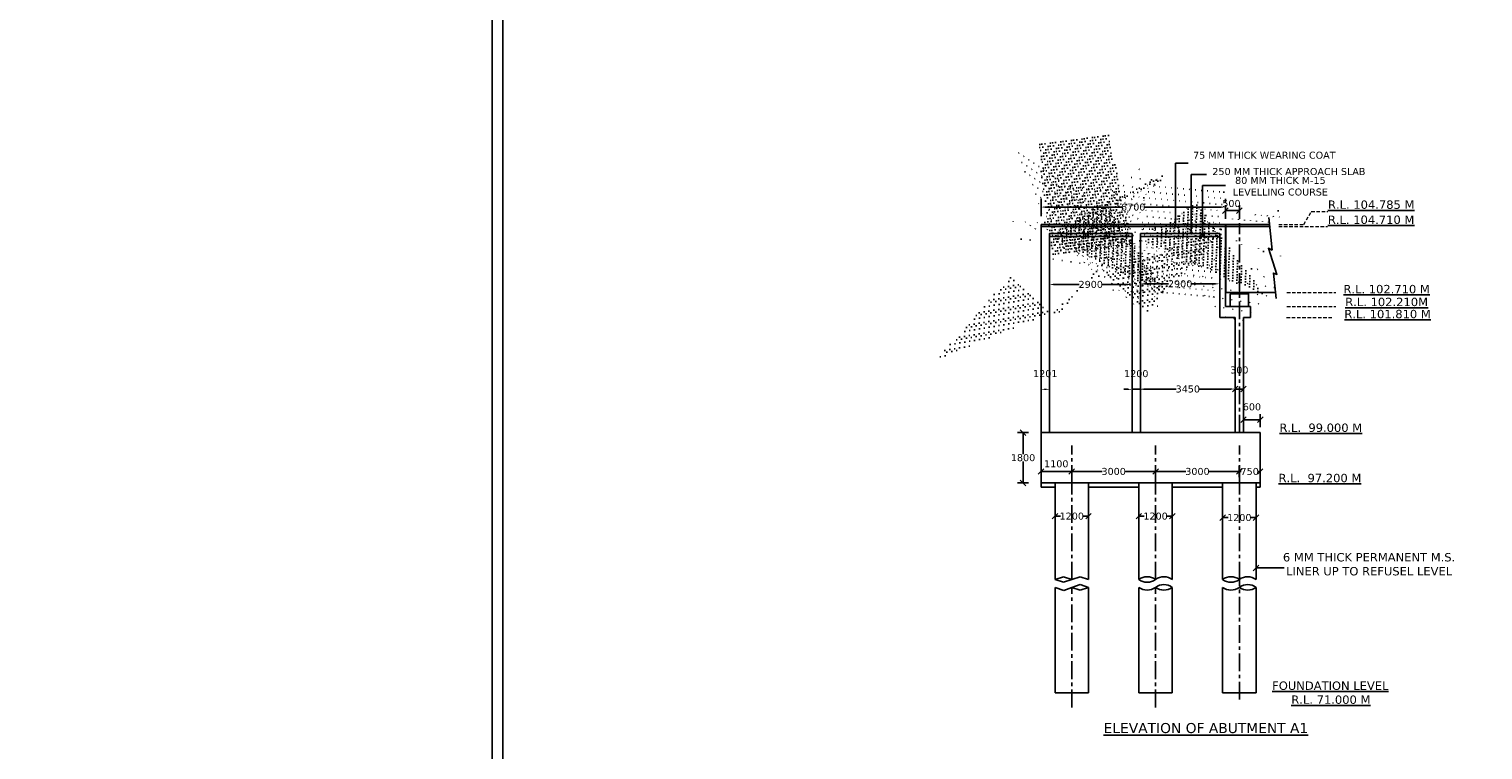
# Model space of a CAD drawing. Header units: millimetres. Extents: x -7746077780 to -3844657605, y -13315294818 to -6656873469.
# Tile 52 of 129: x -3871908350 to -3871856291, y -6657911842 to -6657886027. Entities that reach past the tile are written whole.
import ezdxf

# ---------------------------------------------------------------- set-up
doc = ezdxf.new("R2010")
doc.units = ezdxf.units.MM
doc.header["$MEASUREMENT"] = 0
doc.header["$PDMODE"] = 2
doc.linetypes.add('CENTER', pattern=[50.800000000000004, 31.75, -6.35, 6.35, -6.35])
doc.linetypes.add('HIDDEN', pattern=[0.375, 0.25, -0.125])
doc.layers.add('TEX', color=6, linetype='Continuous')
doc.layers.add('TEXT', color=7, linetype='Continuous')
doc.styles.get("Standard").update_dxf_attribs({"font": 'verdana.ttf', "height": 250})
doc.dimstyles.new('Copy of ISO-25--------4', dxfattribs={"dimtxt": 200, "dimasz": 150, "dimexe": 300, "dimexo": 300, "dimgap": 0.02, "dimtad": 0, "dimtih": 1, "dimtoh": 1, "dimdec": 0, "dimlfac": 4, "dimdsep": 46, "dimtxsty": 'Standard', "dimcen": 150, "dimclrd": 1, "dimclre": 1, "dimclrt": 1, "dimadec": 0, "dimazin": 0, "dimtfac": 1, "dimtdec": 0, "dimtmove": 2, "dimatfit": 3, "dimfxl": 0, "dimarcsym": 0})
doc.dimstyles.new('ISO-25', dxfattribs={"dimtxt": 250, "dimasz": 200, "dimexe": 200, "dimexo": 200, "dimgap": 0.02, "dimtad": 0, "dimtih": 1, "dimtoh": 1, "dimdec": 0, "dimdsep": 46, "dimtxsty": 'Standard', "dimblk": 'OBLIQUE', "dimcen": 150, "dimclrd": 1, "dimclre": 1, "dimclrt": 1, "dimadec": 0, "dimazin": 0, "dimtfac": 1, "dimtdec": 0, "dimtmove": 2, "dimatfit": 3, "dimldrblk": 'OBLIQUE', "dimfxl": 0, "dimarcsym": 0})

# ---------------------------------------------------------------- blocks, each defined once
blk = doc.blocks.new('_Oblique')
at = {"color": 0, "linetype": 'ByBlock', "lineweight": -2}
blk.add_line((-0.5, -0.5), (0.5, 0.5), dxfattribs=at)
blk = doc.blocks.new('*D679')
at = {"color": 1, "lineweight": -2, "ltscale": 20, "transparency": 16777216}
for p, q in [((-3871872113.670033, -6657902078.731063), (-3871872113.670033, -6657901670.428214)), ((-3871871013.669958, -6657902078.731063), (-3871871013.669958, -6657901670.428214)), ((-3871872113.670033, -6657901870.428214), (-3871871013.669958, -6657901870.428214))]:
    blk.add_line(p, q, dxfattribs=at)
at = {"layer": 'Defpoints', "color": 0, "ltscale": 20, "transparency": 16777216}
for p in [(-3871872113.670033, -6657902278.731063), (-3871871013.669958, -6657901870.428214), (-3871871013.669958, -6657902278.731063)]:
    blk.add_point(p, dxfattribs=at)
at = {"color": 1, "lineweight": -2, "ltscale": 20, "transparency": 16777216, "xscale": 200, "yscale": 200, "zscale": 200, "rotation": 180}
blk.add_blockref('_Oblique', (-3871872113.670033, -6657901870.428214), dxfattribs=at)
at = {"color": 1, "lineweight": -2, "ltscale": 20, "transparency": 16777216, "xscale": 200, "yscale": 200, "zscale": 200}
blk.add_blockref('_Oblique', (-3871871013.669958, -6657901870.428214), dxfattribs=at)
at = {"color": 1, "ltscale": 20, "transparency": 16777216, "insert": (-3871871568.68478, -6657901596.899411), "char_height": 250, "attachment_point": 5}
blk.add_mtext('1100', dxfattribs=at)
blk = doc.blocks.new('*D680')
at = {"color": 1, "lineweight": -2, "ltscale": 20, "transparency": 16777216}
for p, q in [((-3871868613.670187, -6657903270.428211), (-3871868613.670187, -6657903270.428209)), ((-3871868613.670187, -6657903470.428209), (-3871868416.225447, -6657903470.428209)), ((-3871867413.670188, -6657903470.428209), (-3871867611.114929, -6657903470.428209))]:
    blk.add_line(p, q, dxfattribs=at)
at = {"layer": 'Defpoints', "color": 0, "ltscale": 20, "transparency": 16777216}
for p in [(-3871868613.670187, -6657903470.428211), (-3871867413.670188, -6657903470.428209), (-3871867413.670188, -6657903470.428209)]:
    blk.add_point(p, dxfattribs=at)
at = {"color": 1, "lineweight": -2, "ltscale": 20, "transparency": 16777216, "xscale": 200, "yscale": 200, "zscale": 200, "rotation": 180}
blk.add_blockref('_Oblique', (-3871868613.670187, -6657903470.428209), dxfattribs=at)
at = {"color": 1, "lineweight": -2, "ltscale": 20, "transparency": 16777216, "xscale": 200, "yscale": 200, "zscale": 200}
blk.add_blockref('_Oblique', (-3871867413.670188, -6657903470.428209), dxfattribs=at)
at = {"color": 1, "ltscale": 20, "transparency": 16777216, "insert": (-3871868013.670188, -6657903470.428209), "char_height": 250, "attachment_point": 5}
blk.add_mtext('1200', dxfattribs=at)
blk = doc.blocks.new('*D681')
at = {"color": 1, "lineweight": -2, "ltscale": 20, "transparency": 16777216}
for p, q in [((-3871865018.794546, -6657902078.73106), (-3871865018.794546, -6657901670.428211)), ((-3871864268.794545, -6657902078.73106), (-3871864268.794545, -6657901670.428211)), ((-3871865018.794546, -6657901870.428211), (-3871864947.45793, -6657901870.428211)), ((-3871864268.794545, -6657901870.428211), (-3871864340.13116, -6657901870.428211))]:
    blk.add_line(p, q, dxfattribs=at)
at = {"layer": 'Defpoints', "color": 0, "ltscale": 20, "transparency": 16777216}
for p in [(-3871865018.794546, -6657901870.428211), (-3871865018.794546, -6657902278.73106), (-3871864268.794545, -6657902278.73106)]:
    blk.add_point(p, dxfattribs=at)
at = {"color": 1, "lineweight": -2, "ltscale": 20, "transparency": 16777216, "xscale": 200, "yscale": 200, "zscale": 200, "rotation": 180}
blk.add_blockref('_Oblique', (-3871865018.794546, -6657901870.428211), dxfattribs=at)
at = {"color": 1, "lineweight": -2, "ltscale": 20, "transparency": 16777216, "xscale": 200, "yscale": 200, "zscale": 200}
blk.add_blockref('_Oblique', (-3871864268.794545, -6657901870.428211), dxfattribs=at)
at = {"color": 1, "ltscale": 20, "transparency": 16777216, "insert": (-3871864643.794545, -6657901870.428211), "char_height": 250, "attachment_point": 5}
blk.add_mtext('750', dxfattribs=at)
blk = doc.blocks.new('*D682')
at = {"color": 1, "lineweight": -2, "ltscale": 20, "transparency": 16777216}
for p, q in [((-3871865613.670187, -6657903322.510144), (-3871865613.670187, -6657903322.510143)), ((-3871864413.670187, -6657903322.510145), (-3871864413.670187, -6657903322.510143)), ((-3871865613.670187, -6657903522.510143), (-3871865416.225446, -6657903522.510143)), ((-3871864413.670187, -6657903522.510143), (-3871864611.114928, -6657903522.510143))]:
    blk.add_line(p, q, dxfattribs=at)
at = {"layer": 'Defpoints', "color": 0, "ltscale": 20, "transparency": 16777216}
for p in [(-3871865613.670187, -6657903522.510143), (-3871865613.670187, -6657903522.510144), (-3871864413.670187, -6657903522.510145)]:
    blk.add_point(p, dxfattribs=at)
at = {"color": 1, "lineweight": -2, "ltscale": 20, "transparency": 16777216, "xscale": 200, "yscale": 200, "zscale": 200, "rotation": 180}
blk.add_blockref('_Oblique', (-3871865613.670187, -6657903522.510143), dxfattribs=at)
at = {"color": 1, "lineweight": -2, "ltscale": 20, "transparency": 16777216, "xscale": 200, "yscale": 200, "zscale": 200}
blk.add_blockref('_Oblique', (-3871864413.670187, -6657903522.510143), dxfattribs=at)
at = {"color": 1, "ltscale": 20, "transparency": 16777216, "insert": (-3871865013.670187, -6657903522.510143), "char_height": 250, "attachment_point": 5}
blk.add_mtext('1200', dxfattribs=at)
blk = doc.blocks.new('*D683')
at = {"color": 1, "lineweight": -2, "ltscale": 20, "transparency": 16777216}
for p, q in [((-3871872558.670032, -6657900478.731064), (-3871872958.670034, -6657900478.731064)), ((-3871872758.670034, -6657900478.731064), (-3871872758.670034, -6657901248.002534)), ((-3871872758.670034, -6657902278.731063), (-3871872758.670034, -6657901509.459592)), ((-3871872558.670034, -6657902278.731063), (-3871872958.670034, -6657902278.731063))]:
    blk.add_line(p, q, dxfattribs=at)
at = {"layer": 'Defpoints', "color": 0, "ltscale": 20, "transparency": 16777216}
for p in [(-3871872358.670032, -6657900478.731064), (-3871872758.670034, -6657902278.731063), (-3871872358.670034, -6657902278.731063)]:
    blk.add_point(p, dxfattribs=at)
at = {"color": 1, "lineweight": -2, "ltscale": 20, "transparency": 16777216, "xscale": 200, "yscale": 200, "zscale": 200}
for p, rotation in [((-3871872758.670034, -6657900478.731064), 90), ((-3871872758.670034, -6657902278.731063), 270)]:
    blk.add_blockref('_Oblique', p, dxfattribs=dict(at, rotation=rotation))
at = {"color": 1, "ltscale": 20, "transparency": 16777216, "insert": (-3871872758.670033, -6657901378.731064), "char_height": 250, "attachment_point": 5}
blk.add_mtext('1800', dxfattribs=at)
blk = doc.blocks.new('*D684')
at = {"color": 1, "lineweight": -2, "ltscale": 20, "transparency": 16777216}
for p, q in [((-3871864863.670262, -6657900278.731062), (-3871864863.670262, -6657899818.73106)), ((-3871864863.670262, -6657900018.73106), (-3871864263.670187, -6657900018.73106)), ((-3871864263.670187, -6657900278.731061), (-3871864263.670187, -6657899818.73106))]:
    blk.add_line(p, q, dxfattribs=at)
at = {"layer": 'Defpoints', "color": 0, "ltscale": 20, "transparency": 16777216}
for p in [(-3871864263.670187, -6657900018.73106), (-3871864863.670262, -6657900478.731062), (-3871864263.670187, -6657900478.731061)]:
    blk.add_point(p, dxfattribs=at)
at = {"color": 1, "lineweight": -2, "ltscale": 20, "transparency": 16777216, "xscale": 200, "yscale": 200, "zscale": 200, "rotation": 180}
blk.add_blockref('_Oblique', (-3871864863.670262, -6657900018.73106), dxfattribs=at)
at = {"color": 1, "lineweight": -2, "ltscale": 20, "transparency": 16777216, "xscale": 200, "yscale": 200, "zscale": 200}
blk.add_blockref('_Oblique', (-3871864263.670187, -6657900018.73106), dxfattribs=at)
at = {"color": 1, "ltscale": 20, "transparency": 16777216, "insert": (-3871864563.670225, -6657899558.479287), "char_height": 250, "attachment_point": 5}
blk.add_mtext('600', dxfattribs=at)
blk = doc.blocks.new('*D692')
at = {"color": 1, "lineweight": -2, "ltscale": 20, "transparency": 16777216}
for p, q in [((-3871864863.670262, -6657898766.163567), (-3871864863.670262, -6657898718.315613)), ((-3871865163.67026, -6657898869.989876), (-3871865163.67026, -6657899118.315613)), ((-3871865163.67026, -6657898918.315613), (-3871864863.670262, -6657898918.315613))]:
    blk.add_line(p, q, dxfattribs=at)
at = {"layer": 'Defpoints', "color": 0, "ltscale": 20, "transparency": 16777216}
for p in [(-3871865163.67026, -6657898669.989876), (-3871864863.670262, -6657898918.315613), (-3871864863.670262, -6657898966.163567)]:
    blk.add_point(p, dxfattribs=at)
at = {"color": 1, "lineweight": -2, "ltscale": 20, "transparency": 16777216, "xscale": 200, "yscale": 200, "zscale": 200, "rotation": 180}
blk.add_blockref('_Oblique', (-3871865163.67026, -6657898918.315613), dxfattribs=at)
at = {"color": 1, "lineweight": -2, "ltscale": 20, "transparency": 16777216, "xscale": 200, "yscale": 200, "zscale": 200}
blk.add_blockref('_Oblique', (-3871864863.670262, -6657898918.315613), dxfattribs=at)
at = {"color": 1, "ltscale": 20, "transparency": 16777216, "insert": (-3871865013.670261, -6657898237.04635), "char_height": 250, "attachment_point": 5}
blk.add_mtext('300', dxfattribs=at)
blk = doc.blocks.new('*D694')
at = {"color": 1, "lineweight": -2, "ltscale": 20, "transparency": 16777216}
for p, q in [((-3871865514.018734, -6657892825.397161), (-3871865514.018734, -6657892327.721827)), ((-3871865013.67026, -6657892825.397165), (-3871865013.67026, -6657892327.721827)), ((-3871865514.018734, -6657892527.721827), (-3871865013.67026, -6657892527.721827))]:
    blk.add_line(p, q, dxfattribs=at)
at = {"layer": 'Defpoints', "color": 0, "ltscale": 20, "transparency": 16777216}
for p in [(-3871865013.67026, -6657892527.721827), (-3871865514.018734, -6657893025.397161), (-3871865013.67026, -6657893025.397165)]:
    blk.add_point(p, dxfattribs=at)
at = {"color": 1, "lineweight": -2, "ltscale": 20, "transparency": 16777216, "xscale": 200, "yscale": 200, "zscale": 200, "rotation": 180}
blk.add_blockref('_Oblique', (-3871865514.018734, -6657892527.721827), dxfattribs=at)
at = {"color": 1, "lineweight": -2, "ltscale": 20, "transparency": 16777216, "xscale": 200, "yscale": 200, "zscale": 200}
blk.add_blockref('_Oblique', (-3871865013.67026, -6657892527.721827), dxfattribs=at)
at = {"color": 1, "ltscale": 20, "transparency": 16777216, "insert": (-3871865296.298227, -6657892274.068211), "char_height": 250, "attachment_point": 5}
blk.add_mtext('500', dxfattribs=at)
blk = doc.blocks.new('*D696')
at = {"color": 1, "lineweight": -2, "ltscale": 20, "transparency": 16777216}
for p, q in [((-3871868013.670187, -6657902078.731062), (-3871868013.670187, -6657901670.428211)), ((-3871865013.670187, -6657902078.73106), (-3871865013.670187, -6657901670.428211)), ((-3871868013.670187, -6657901870.428211), (-3871866925.54378, -6657901870.428211)), ((-3871865013.670187, -6657901870.428211), (-3871866101.796595, -6657901870.428211))]:
    blk.add_line(p, q, dxfattribs=at)
at = {"layer": 'Defpoints', "color": 0, "ltscale": 20, "transparency": 16777216}
for p in [(-3871868013.670187, -6657902278.731062), (-3871865013.670187, -6657901870.428211), (-3871865013.670187, -6657902278.73106)]:
    blk.add_point(p, dxfattribs=at)
at = {"color": 1, "lineweight": -2, "ltscale": 20, "transparency": 16777216, "xscale": 200, "yscale": 200, "zscale": 200, "rotation": 180}
blk.add_blockref('_Oblique', (-3871868013.670187, -6657901870.428211), dxfattribs=at)
at = {"color": 1, "lineweight": -2, "ltscale": 20, "transparency": 16777216, "xscale": 200, "yscale": 200, "zscale": 200}
blk.add_blockref('_Oblique', (-3871865013.670187, -6657901870.428211), dxfattribs=at)
at = {"color": 1, "ltscale": 20, "transparency": 16777216, "insert": (-3871866513.670187, -6657901870.428211), "char_height": 250, "attachment_point": 5}
blk.add_mtext('3000', dxfattribs=at)
blk = doc.blocks.new('*D704')
at = {"layer": 'Defpoints', "color": 0, "ltscale": 20, "transparency": 16777216}
for p in [(-3871868854.546615, -6657899066.799313), (-3871868554.546614, -6657898928.796746), (-3871868554.546614, -6657899066.799313)]:
    blk.add_point(p, dxfattribs=at)
at = {"layer": 'TEX', "color": 1, "lineweight": -2, "ltscale": 20, "transparency": 16777216}
for p, q in [((-3871868854.546615, -6657898766.799313), (-3871868854.546615, -6657898628.796746)), ((-3871868554.546614, -6657898766.799313), (-3871868554.546614, -6657898628.796746)), ((-3871869004.546615, -6657898928.796746), (-3871869154.546615, -6657898928.796746)), ((-3871868854.546615, -6657898928.796746), (-3871868554.546614, -6657898928.796746)), ((-3871868404.546614, -6657898928.796746), (-3871868254.546614, -6657898928.796746))]:
    blk.add_line(p, q, dxfattribs=at)
at = {"layer": 'TEX', "color": 1, "ltscale": 20, "transparency": 16777216}
for points in [[(-3871869004.546615, -6657898903.796746), (-3871869004.546615, -6657898953.796746), (-3871868854.546615, -6657898928.796746)], [(-3871868404.546614, -6657898903.796746), (-3871868404.546614, -6657898953.796746), (-3871868554.546614, -6657898928.796746)]]:
    blk.add_solid(points, dxfattribs=at)
at = {"layer": 'TEX', "color": 1, "ltscale": 20, "transparency": 16777216, "insert": (-3871868704.546615, -6657898368.377075), "char_height": 250, "attachment_point": 5}
blk.add_mtext('1200', dxfattribs=at)
blk = doc.blocks.new('*D705')
at = {"layer": 'Defpoints', "color": 0, "ltscale": 20, "transparency": 16777216}
for p in [(-3871865163.670261, -6657898918.315613), (-3871868554.546614, -6657899275.631496), (-3871865163.670261, -6657899275.631498)]:
    blk.add_point(p, dxfattribs=at)
at = {"layer": 'TEX', "color": 1, "lineweight": -2, "ltscale": 20, "transparency": 16777216}
for p, q in [((-3871868554.546614, -6657898975.631496), (-3871868554.546614, -6657898618.315613)), ((-3871865163.670261, -6657898975.631498), (-3871865163.670261, -6657898618.315613)), ((-3871868404.546614, -6657898918.315613), (-3871867270.98203, -6657898918.315613)), ((-3871865313.670261, -6657898918.315613), (-3871866447.234845, -6657898918.315613))]:
    blk.add_line(p, q, dxfattribs=at)
at = {"layer": 'TEX', "color": 1, "ltscale": 20, "transparency": 16777216}
for points in [[(-3871868404.546614, -6657898893.315613), (-3871868404.546614, -6657898943.315613), (-3871868554.546614, -6657898918.315613)], [(-3871865313.670261, -6657898893.315613), (-3871865313.670261, -6657898943.315613), (-3871865163.670261, -6657898918.315613)]]:
    blk.add_solid(points, dxfattribs=at)
at = {"layer": 'TEX', "color": 1, "ltscale": 20, "transparency": 16777216, "insert": (-3871866859.108438, -6657898918.315613), "char_height": 250, "attachment_point": 5}
blk.add_mtext('3450', dxfattribs=at)
blk = doc.blocks.new('*D707')
at = {"layer": 'Defpoints', "color": 0, "ltscale": 20, "transparency": 16777216}
for p in [(-3871871814.290871, -6657895172.801071), (-3871871814.290871, -6657896730.230853), (-3871868855.167455, -6657896723.610377)]:
    blk.add_point(p, dxfattribs=at)
at = {"layer": 'TEX', "color": 1, "lineweight": -2, "ltscale": 20, "transparency": 16777216}
for p, q in [((-3871871814.290871, -6657896430.230853), (-3871871814.290871, -6657894872.801071)), ((-3871868855.167455, -6657896423.610377), (-3871868855.167455, -6657894872.801071)), ((-3871871664.290871, -6657895172.801071), (-3871870747.10645, -6657895172.801071)), ((-3871869005.167455, -6657895172.801071), (-3871869922.351876, -6657895172.801071))]:
    blk.add_line(p, q, dxfattribs=at)
at = {"layer": 'TEX', "color": 1, "ltscale": 20, "transparency": 16777216}
for points in [[(-3871871664.290871, -6657895147.801071), (-3871871664.290871, -6657895197.801071), (-3871871814.290871, -6657895172.801071)], [(-3871869005.167455, -6657895147.801071), (-3871869005.167455, -6657895197.801071), (-3871868855.167455, -6657895172.801071)]]:
    blk.add_solid(points, dxfattribs=at)
at = {"layer": 'TEX', "color": 1, "ltscale": 20, "transparency": 16777216, "insert": (-3871870334.729163, -6657895172.801071), "char_height": 250, "attachment_point": 5}
blk.add_mtext('2900', dxfattribs=at)
blk = doc.blocks.new('*D708')
at = {"layer": 'Defpoints', "color": 0, "ltscale": 20, "transparency": 16777216}
for p in [(-3871872113.670109, -6657898927.946853), (-3871872113.670109, -6657898927.946853), (-3871871813.519438, -6657898927.946854)]:
    blk.add_point(p, dxfattribs=at)
at = {"layer": 'TEX', "color": 1, "lineweight": -2, "ltscale": 20, "transparency": 16777216}
for p, q in [((-3871871813.519438, -6657898627.946854), (-3871871813.519438, -6657898627.946853)), ((-3871871963.519438, -6657898927.946853), (-3871871963.670109, -6657898927.946853))]:
    blk.add_line(p, q, dxfattribs=at)
at = {"layer": 'TEX', "color": 1, "ltscale": 20, "transparency": 16777216}
for points in [[(-3871871963.670109, -6657898902.946853), (-3871871963.670109, -6657898952.946853), (-3871872113.670109, -6657898927.946853)], [(-3871871963.519438, -6657898902.946853), (-3871871963.519438, -6657898952.946853), (-3871871813.519438, -6657898927.946853)]]:
    blk.add_solid(points, dxfattribs=at)
at = {"layer": 'TEX', "color": 1, "ltscale": 20, "transparency": 16777216, "insert": (-3871871963.594773, -6657898367.527182), "char_height": 250, "attachment_point": 5}
blk.add_mtext('1201', dxfattribs=at)
blk = doc.blocks.new('*D709')
at = {"layer": 'Defpoints', "color": 0, "ltscale": 20, "transparency": 16777216}
for p in [(-3871868554.546611, -6657895150.724968), (-3871868554.546611, -6657895150.724968), (-3871865714.018734, -6657895150.724968)]:
    blk.add_point(p, dxfattribs=at)
at = {"layer": 'TEX', "color": 1, "lineweight": -2, "ltscale": 20, "transparency": 16777216}
for p, q in [((-3871868404.546611, -6657895150.724968), (-3871867546.659959, -6657895150.724968)), ((-3871865864.018734, -6657895150.724968), (-3871866721.905385, -6657895150.724968))]:
    blk.add_line(p, q, dxfattribs=at)
at = {"layer": 'TEX', "color": 1, "ltscale": 20, "transparency": 16777216}
for points in [[(-3871868404.546611, -6657895125.724968), (-3871868404.546611, -6657895175.724968), (-3871868554.546611, -6657895150.724968)], [(-3871865864.018734, -6657895125.724968), (-3871865864.018734, -6657895175.724968), (-3871865714.018734, -6657895150.724968)]]:
    blk.add_solid(points, dxfattribs=at)
at = {"layer": 'TEX', "color": 1, "ltscale": 20, "transparency": 16777216, "insert": (-3871867134.282672, -6657895150.724968), "char_height": 250, "attachment_point": 5}
blk.add_mtext('2900', dxfattribs=at)
blk = doc.blocks.new('*D710')
at = {"layer": 'Defpoints', "color": 0, "ltscale": 20, "transparency": 16777216}
for p in [(-3871872113.670107, -6657892403.600035), (-3871865514.018734, -6657892527.721827), (-3871872113.670107, -6657893025.397164)]:
    blk.add_point(p, dxfattribs=at)
at = {"layer": 'TEX', "color": 1, "lineweight": -2, "ltscale": 20, "transparency": 16777216}
for p, q in [((-3871872113.670107, -6657892725.397164), (-3871872113.670107, -6657892103.600035)), ((-3871871963.670107, -6657892403.600035), (-3871869228.236482, -6657892403.600035)), ((-3871865664.018734, -6657892403.600035), (-3871868399.452359, -6657892403.600035)), ((-3871865514.018734, -6657892227.721827), (-3871865514.018734, -6657892103.600035))]:
    blk.add_line(p, q, dxfattribs=at)
at = {"layer": 'TEX', "color": 1, "ltscale": 20, "transparency": 16777216}
for points in [[(-3871871963.670107, -6657892378.600035), (-3871871963.670107, -6657892428.600035), (-3871872113.670107, -6657892403.600035)], [(-3871865664.018734, -6657892378.600035), (-3871865664.018734, -6657892428.600035), (-3871865514.018734, -6657892403.600035)]]:
    blk.add_solid(points, dxfattribs=at)
at = {"layer": 'TEX', "color": 1, "ltscale": 20, "transparency": 16777216, "insert": (-3871868813.84442, -6657892403.600035), "char_height": 250, "attachment_point": 5}
blk.add_mtext('6700', dxfattribs=at)
blk = doc.blocks.new('*D728')
at = {"color": 1, "lineweight": -2, "ltscale": 20, "transparency": 16777216}
for p, q in [((-3871871613.670033, -6657903270.42821), (-3871871613.670033, -6657903270.428208)), ((-3871871613.670033, -6657903470.428208), (-3871871416.225292, -6657903470.428208)), ((-3871870413.670034, -6657903470.428208), (-3871870611.114775, -6657903470.428208))]:
    blk.add_line(p, q, dxfattribs=at)
at = {"layer": 'Defpoints', "color": 0, "ltscale": 20, "transparency": 16777216}
for p in [(-3871871613.670033, -6657903470.42821), (-3871870413.670034, -6657903470.428208), (-3871870413.670034, -6657903470.428208)]:
    blk.add_point(p, dxfattribs=at)
at = {"color": 1, "lineweight": -2, "ltscale": 20, "transparency": 16777216, "xscale": 200, "yscale": 200, "zscale": 200, "rotation": 180}
blk.add_blockref('_Oblique', (-3871871613.670033, -6657903470.428208), dxfattribs=at)
at = {"color": 1, "lineweight": -2, "ltscale": 20, "transparency": 16777216, "xscale": 200, "yscale": 200, "zscale": 200}
blk.add_blockref('_Oblique', (-3871870413.670034, -6657903470.428208), dxfattribs=at)
at = {"color": 1, "ltscale": 20, "transparency": 16777216, "insert": (-3871871013.670033, -6657903470.428208), "char_height": 250, "attachment_point": 5}
blk.add_mtext('1200', dxfattribs=at)
blk = doc.blocks.new('*D729')
at = {"color": 1, "lineweight": -2, "ltscale": 20, "transparency": 16777216}
for p, q in [((-3871871013.670187, -6657902078.303877), (-3871871013.670187, -6657901670.001026)), ((-3871868013.670187, -6657902078.303875), (-3871868013.670187, -6657901670.001026)), ((-3871871013.670187, -6657901870.001026), (-3871869925.54378, -6657901870.001026)), ((-3871868013.670187, -6657901870.001026), (-3871869101.796595, -6657901870.001026))]:
    blk.add_line(p, q, dxfattribs=at)
at = {"layer": 'Defpoints', "color": 0, "ltscale": 20, "transparency": 16777216}
for p in [(-3871871013.670187, -6657902278.303877), (-3871868013.670187, -6657901870.001026), (-3871868013.670187, -6657902278.303875)]:
    blk.add_point(p, dxfattribs=at)
at = {"color": 1, "lineweight": -2, "ltscale": 20, "transparency": 16777216, "xscale": 200, "yscale": 200, "zscale": 200, "rotation": 180}
blk.add_blockref('_Oblique', (-3871871013.670187, -6657901870.001026), dxfattribs=at)
at = {"color": 1, "lineweight": -2, "ltscale": 20, "transparency": 16777216, "xscale": 200, "yscale": 200, "zscale": 200}
blk.add_blockref('_Oblique', (-3871868013.670187, -6657901870.001026), dxfattribs=at)
at = {"color": 1, "ltscale": 20, "transparency": 16777216, "insert": (-3871869513.670187, -6657901870.001026), "char_height": 250, "attachment_point": 5}
blk.add_mtext('3000', dxfattribs=at)

msp = doc.modelspace()

# ---------------------------------------------------------------- hatches: boundary and pattern name
at = {"ltscale": 20}
h = msp.add_hatch(dxfattribs=at)
h.set_pattern_fill('AR-CONC', color=256, scale=30, style=0)
h.set_pattern_definition([(49.99999999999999, (148143.1851491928, -445025.9233913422), (215.178054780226, -18.82564049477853), [22.5, -247.5]), (355, (148143.1851491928, -445025.9233913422), (-41.62540008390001, 225.6576401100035), [18, -198]), (100.4514, (148161.1166534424, -445027.492193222), (173.5528145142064, 206.8318626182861), [19.12205699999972, -210.3426335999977]), (46.18420000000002, (148143.1851491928, -444965.9233913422), (320.1723145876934, -49.65570429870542), [33.74999999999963, -371.2499999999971]), (96.63559999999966, (148169.8661727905, -444970.061384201), (280.398811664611, 292.2353612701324), [28.68308639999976, -315.5138999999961]), (351.1842000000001, (148143.1851491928, -444965.9233913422), (280.3985835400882, 292.2355802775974), [27, -297]), (21, (148173.1851491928, -444980.9233913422), (179.0721156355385, -120.7856671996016), [22.5, -247.5]), (326, (148173.1851491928, -444980.9233913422), (72.9945995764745, 217.5450135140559), [18, -198]), (71.45140000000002, (148188.1078186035, -444990.9888744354), (252.0667885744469, 96.7591490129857), [19.12205699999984, -210.3426335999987]), (37.50000000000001, (148143.1851491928, -445025.9233913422), (3.647956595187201, 99.86815614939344), [0, -195.6, 0, -201, 0, -198.75]), (7.499999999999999, (148143.1851491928, -445025.9233913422), (78.92086123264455, 118.323513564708), [0, -114.6, 0, -191.1, 0, -75.75]), (327.5, (148076.2851486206, -445025.9233913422), (160.1467308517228, -6.76646152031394), [0, -75, 0, -234, 0, -310.5]), (317.5, (148046.2851486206, -445025.9233913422), (174.9558508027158, 30.03149469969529), [0, -97.5, 0, -155.4, 0, -220.5])])
h.paths.add_polyline_path([(-3871868854.546614, -6657893350.442616), (-3871871812.980124, -6657893350.442621), (-3871871812.989798, -6657893450.481326), (-3871869213.321789, -6657893450.442617), (-3871868854.546616, -6657893450.442617)])
h = msp.add_hatch(dxfattribs=at)
h.set_pattern_fill('AR-CONC', color=256, scale=30, style=0)
h.set_pattern_definition([(49.99999999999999, (151542.8366751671, -445025.9233894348), (215.178054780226, -18.82564049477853), [22.5, -247.5]), (355, (151542.8366751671, -445025.9233894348), (-41.62540008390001, 225.6576401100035), [18, -198]), (100.4514, (151560.7681794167, -445027.4921913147), (173.5528145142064, 206.8318626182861), [19.12205699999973, -210.3426335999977]), (46.18420000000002, (151542.8366751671, -444965.9233894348), (320.1723145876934, -49.65570429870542), [33.74999999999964, -371.2499999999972]), (96.63559999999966, (151569.5176987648, -444970.0613822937), (280.398811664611, 292.2353612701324), [28.68308639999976, -315.5138999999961]), (351.1842000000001, (151542.8366751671, -444965.9233894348), (280.3985835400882, 292.2355802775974), [27, -297]), (21, (151572.8366751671, -444980.9233894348), (179.0721156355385, -120.7856671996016), [22.5, -247.5]), (326, (151572.8366751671, -444980.9233894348), (72.9945995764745, 217.5450135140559), [18, -198]), (71.45140000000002, (151587.7593445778, -444990.9888725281), (252.0667885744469, 96.7591490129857), [19.12205699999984, -210.3426335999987]), (37.50000000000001, (151542.8366751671, -445025.9233894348), (3.647956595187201, 99.86815614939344), [0, -195.6, 0, -201, 0, -198.75]), (7.499999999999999, (151542.8366751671, -445025.9233894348), (78.92086123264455, 118.323513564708), [0, -114.6, 0, -191.1, 0, -75.75]), (327.5, (151475.9366745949, -445025.9233894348), (160.1467308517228, -6.76646152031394), [0, -75, 0, -234, 0, -310.5]), (317.5, (151445.9366745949, -445025.9233894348), (174.9558508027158, 30.03149469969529), [0, -97.5, 0, -155.4, 0, -220.5])])
h.paths.add_polyline_path([(-3871865714.018733, -6657893350.442614), (-3871868554.546614, -6657893356.691373), (-3871868554.546614, -6657893450.442616), (-3871865813.670263, -6657893450.442616), (-3871865714.018734, -6657893450.442616)])
for points in [[(-3871865213.670261, -6657895459.800879), (-3871865013.67026, -6657895459.800877), (-3871865013.670261, -6657895503.800877), (-3871865213.670261, -6657895503.800877)], [(-3871864813.670259, -6657895459.800879), (-3871865013.67026, -6657895459.800877), (-3871865013.670259, -6657895503.800877), (-3871864813.670259, -6657895503.800877)]]:
    msp.add_hatch(color=256, dxfattribs=at).paths.add_polyline_path(points)

# ---------------------------------------------------------------- linework, layer by layer
for p, q in [((-3871863834.90484, -6657893947.265581), (-3871863951.755082, -6657892780.490948)), ((-3871872113.67011, -6657902428.731061), (-3871872113.670107, -6657893025.397164)), ((-3871865514.018734, -6657893025.397163), (-3871872113.670109, -6657893025.39716)), ((-3871865514.018732, -6657893025.397161), (-3871872113.670107, -6657893025.39716)), ((-3871865514.018733, -6657893100.555161), (-3871872113.670107, -6657893100.555159)), ((-3871871813.67003, -6657900485.351537), (-3871871812.980124, -6657893350.44262)), ((-3871869213.321789, -6657893450.442617), (-3871871812.989798, -6657893450.481326)), ((-3871868854.546615, -6657893450.442617), (-3871871812.989798, -6657893450.481326)), ((-3871868854.546615, -6657893350.070897), (-3871868854.570776, -6657893350.41354)), ((-3871865989.140607, -6657893350.070898), (-3871868554.546614, -6657893350.070899)), ((-3871865714.018733, -6657893350.0709), (-3871868554.546614, -6657893350.0709)), ((-3871865813.670262, -6657893350.442616), (-3871868554.546614, -6657893350.442616)), ((-3871865714.018734, -6657893350.442616), (-3871868554.546614, -6657893350.442616)), ((-3871865813.670263, -6657893450.442616), (-3871868554.546614, -6657893450.442616)), ((-3871865714.018733, -6657893450.442616), (-3871868554.546614, -6657893450.442616)), ((-3871865714.018734, -6657896359.749261), (-3871865714.018734, -6657893350.070902)), ((-3871865514.018734, -6657893025.397165), (-3871865514.018734, -6657895959.775024)), ((-3871865494.018735, -6657895459.800892), (-3871865494.018734, -6657893025.397166)), ((-3871863951.755082, -6657893025.397165), (-3871865494.018734, -6657893025.397165)), ((-3871863921.67344, -6657893100.555162), (-3871865494.018734, -6657893100.555161)), ((-3871863696.203992, -6657895459.800892), (-3871865494.018734, -6657895459.800891)), ((-3871865338.67026, -6657895959.800879), (-3871865338.670259, -6657895503.800877)), ((-3871865338.67026, -6657895503.800879), (-3871864688.67026, -6657895503.800879)), ((-3871865013.67026, -6657895459.800877), (-3871865213.670261, -6657895459.800877)), ((-3871865213.670261, -6657895459.800879), (-3871865213.670261, -6657895503.800877)), ((-3871865013.67026, -6657895459.800877), (-3871864813.670259, -6657895459.800877)), ((-3871865013.67026, -6657895459.800879), (-3871865013.67026, -6657895503.800877)), ((-3871865013.67026, -6657895459.800879), (-3871865013.67026, -6657895503.800877)), ((-3871864813.670259, -6657895459.800879), (-3871864813.670259, -6657895503.800877)), ((-3871864688.67026, -6657895959.800879), (-3871864688.670259, -6657895503.800877)), ((-3871864614.018733, -6657895959.775025), (-3871865514.018734, -6657895959.775024)), ((-3871864614.018734, -6657896359.749262), (-3871864614.018734, -6657895959.775024)), ((-3871865163.670259, -6657896359.749261), (-3871865714.018734, -6657896359.749261)), ((-3871865163.670262, -6657900478.731062), (-3871865163.670259, -6657896359.749261)), ((-3871864863.670262, -6657900478.731062), (-3871864863.67026, -6657896359.28463)), ((-3871864863.67026, -6657896359.749262), (-3871864614.018734, -6657896359.749262)), ((-3871864614.018734, -6657896359.749262), (-3871864614.018734, -6657896359.749262)), ((-3871872113.670109, -6657900478.73106), (-3871864263.670187, -6657900478.731062)), ((-3871864263.670188, -6657902428.731062), (-3871864263.670187, -6657900478.731062)), ((-3871864263.670187, -6657902278.731062), (-3871864263.670187, -6657900478.731062)), ((-3871871613.670034, -6657905740.428211), (-3871871613.670034, -6657902278.731061)), ((-3871871013.669958, -6657902278.731063), (-3871864263.670189, -6657902278.731062)), ((-3871870413.670034, -6657905740.428214), (-3871870413.670033, -6657902278.731061)), ((-3871868613.670188, -6657905740.42821), (-3871868613.670188, -6657902278.73106)), ((-3871867413.670188, -6657905740.428213), (-3871867413.670187, -6657902278.73106)), ((-3871865613.670187, -6657905740.428213), (-3871865613.670187, -6657902278.73106)), ((-3871865013.670187, -6657902278.731062), (-3871864638.670187, -6657902278.731062)), ((-3871864638.670187, -6657902278.731062), (-3871864263.670187, -6657902278.731062)), ((-3871864413.670187, -6657905740.428209), (-3871864413.670187, -6657902278.73106)), ((-3871872113.67011, -6657902428.731061), (-3871871613.670034, -6657902428.731061)), ((-3871870413.670033, -6657902428.73106), (-3871868613.670188, -6657902428.73106)), ((-3871867413.670187, -6657902428.731061), (-3871865613.670187, -6657902428.731062)), ((-3871864413.670187, -6657902428.731061), (-3871864263.670188, -6657902428.731062)), ((-3871871613.670034, -6657909798.731062), (-3871871613.670034, -6657906020.428213)), ((-3871870413.670034, -6657909798.731062), (-3871870413.670034, -6657906020.428213)), ((-3871868613.670188, -6657909798.731061), (-3871868613.670188, -6657906020.428212)), ((-3871867413.670188, -6657909798.731061), (-3871867413.670188, -6657906020.428212)), ((-3871865613.670262, -6657909798.73106), (-3871865613.670261, -6657906020.428211)), ((-3871864413.669732, -6657906020.428555), (-3871864413.670262, -6657909798.731062)), ((-3871871613.670034, -6657909798.731061), (-3871870413.670034, -6657909798.731062)), ((-3871868613.670188, -6657909798.73106), (-3871867413.670188, -6657909798.731061)), ((-3871865613.670262, -6657909798.73106), (-3871864413.670262, -6657909798.731062)), ((-3871865613.670262, -6657909798.731061), (-3871864413.670262, -6657909798.731062))]:
    msp.add_line(p, q, dxfattribs=at)
msp.add_lwpolyline([(-3871863834.90484, -6657893947.265583), (-3871863973.339068, -6657893874.165997), (-3871863668.940189, -6657894811.394962), (-3871863794.625953, -6657894763.96699), (-3871863696.203992, -6657895680.070162)], dxfattribs=at)
for centre, start, end in [((-3871868313.670186, -6657905620.725233), 233.1096445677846, 306.8903554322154), ((-3871868313.670186, -6657905340.724665), 233.1096992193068, 306.8903007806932), ((-3871868313.670186, -6657906140.13176), 53.10972106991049, 126.8902789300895), ((-3871867713.67019, -6657906420.131758), 53.10964456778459, 126.8903554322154), ((-3871867713.67019, -6657905620.724663), 233.1096992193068, 306.8903007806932), ((-3871867713.67019, -6657906140.13176), 52.76006740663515, 126.8902789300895), ((-3871865313.670185, -6657905620.725233), 233.1096445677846, 306.8903554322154), ((-3871865313.670185, -6657905340.724664), 233.1096992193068, 306.8903007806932), ((-3871865313.670185, -6657906140.13176), 53.10972106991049, 126.8902789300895), ((-3871864713.670189, -6657906420.131758), 53.10964456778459, 126.8903554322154), ((-3871864713.670189, -6657905620.724663), 233.1096992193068, 306.8903007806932), ((-3871864713.670189, -6657906140.13176), 52.76006740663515, 126.8902789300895)]:
    msp.add_arc(centre, 499.7628690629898, start, end, dxfattribs=at)
at = {"layer": 'TEX', "color": 4, "linetype": 'CENTER', "ltscale": 20}
for p, q in [((-3871865013.670262, -6657900478.731062), (-3871865013.67026, -6657892974.017778)), ((-3871871013.670033, -6657902278.731063), (-3871871013.670033, -6657900939.776193)), ((-3871868013.670187, -6657902278.731062), (-3871868013.670187, -6657900939.776192)), ((-3871865013.670187, -6657902278.731062), (-3871865013.670187, -6657900939.776192)), ((-3871871013.670034, -6657905740.428214), (-3871871013.670033, -6657902278.731061)), ((-3871868013.670188, -6657905740.428213), (-3871868013.670187, -6657902278.73106)), ((-3871865013.670187, -6657905740.428212), (-3871865013.670187, -6657902278.73106)), ((-3871871013.670034, -6657910318.731061), (-3871871013.670034, -6657906020.42821)), ((-3871868013.670188, -6657910318.73106), (-3871868013.670188, -6657906020.428209)), ((-3871865013.67011, -6657910038.731006), (-3871865013.67011, -6657905740.428154))]:
    msp.add_line(p, q, dxfattribs=at)
at = {"layer": 'TEX', "color": 0, "ltscale": 20}
for p, q in [((-3871868854.546615, -6657893350.442617), (-3871871812.980097, -6657893350.152534)), ((-3871868855.030097, -6657900478.731061), (-3871868855.304813, -6657893350.442543)), ((-3871868554.546611, -6657900478.731061), (-3871868554.546611, -6657893350.442616)), ((-3871871013.670033, -6657902278.731063), (-3871872113.670033, -6657902278.731063)), ((-3871871613.670034, -6657906020.428213), (-3871871293.56789, -6657906130.911201)), ((-3871871613.669955, -6657905740.428156), (-3871871313.670032, -6657905840.487535)), ((-3871871313.670032, -6657905640.368892), (-3871871613.669954, -6657905740.428155)), ((-3871871013.669956, -6657905740.428156), (-3871871313.670032, -6657905640.368892)), ((-3871871313.670032, -6657905840.487535), (-3871871013.669956, -6657905740.428156)), ((-3871871293.56789, -6657906130.911201), (-3871871013.669575, -6657906020.428436)), ((-3871871013.670112, -6657906020.427588), (-3871870713.670036, -6657905920.368324)), ((-3871871013.670034, -6657905740.428214), (-3871870712.14511, -6657905640.370652)), ((-3871871013.669187, -6657906020.428283), (-3871870713.670036, -6657906120.486967)), ((-3871870713.670036, -6657905920.368324), (-3871870413.670037, -6657906020.427646)), ((-3871870713.670036, -6657906120.486967), (-3871870413.670037, -6657906020.427646)), ((-3871870712.14511, -6657905640.370652), (-3871870411.23648, -6657905742.265804))]:
    msp.add_line(p, q, dxfattribs=at)
at = {"layer": 'TEX', "color": 7, "ltscale": 20}
for points in [[(-3871699823.332241, -6657929337.984943), (-3871891773.332241, -6657929337.984943), (-3871891773.332241, -6657846437.984943), (-3871699823.332241, -6657846437.984943)], [(-3871700033.332241, -6657929157.984943), (-3871891383.332241, -6657929157.984943), (-3871891383.332241, -6657846927.984943), (-3871700033.332241, -6657846927.984943)]]:
    msp.add_lwpolyline(points, close=True, dxfattribs=at)
at = {"layer": 'TEXT', "color": 2, "linetype": 'HIDDEN', "lineweight": 13, "ltscale": 500}
for p, q in [((-3871863602.457678, -6657893100.555162), (-3871861853.238835, -6657893100.555162)), ((-3871863312.03722, -6657895459.758738), (-3871861562.818377, -6657895459.758738)), ((-3871863312.03722, -6657895959.73287), (-3871861562.818377, -6657895959.73287)), ((-3871863321.362665, -6657896359.758728), (-3871861640.833486, -6657896359.758728))]:
    msp.add_line(p, q, dxfattribs=at)
msp.add_lwpolyline([(-3871863602.457678, -6657893025.397292), (-3871862708.54632, -6657893025.397292), (-3871862438.546321, -6657892564.660103), (-3871861848.54632, -6657892564.660103)], dxfattribs=at)

# ---------------------------------------------------------------- texts
at = {"ltscale": 20}
for s, insert, char_height, width, attachment_point in [('75 MM THICK WEARING COAT', (-3871864119.131327, -6657890419.187401), 250, 6303.893643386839, 2), ('250 MM THICK APPROACH SLAB', (-3871863239.066216, -6657891003.809347), 250, 6303.893643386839, 2), ('80 MM THICK M-15 \\PLEVELLING COURSE', (-3871863544.136132, -6657891320.804131), 250, 10744.45674229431, 2), ('{\\LR.L. 104.785 M}', (-3871860291.787113, -6657892164.262043), 300, 5399.898213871, 2), ('{\\LR.L. 104.710 M}', (-3871860295.004745, -6657892705.407785), 300, 5399.898213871, 2), ('{\\LR.L. 102.710 M}', (-3871859739.655484, -6657895189.587015), 300, 5399.898213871, 2), ('{\\LR.L. 101.810 M}', (-3871859706.052205, -6657896082.640962), 300, 5399.898213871, 2), ('{\\LR.L. 102.210M}', (-3871859739.655484, -6657895648.861149), 300, 5399.898213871, 2), ('{\\LR.L.  99.000 M}', (-3871862097.214478, -6657900153.1325), 300, 5399.898213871, 2), ('{\\LR.L.  97.200 M}', (-3871862127.891445, -6657901954.776911), 300, 5399.898213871, 2), ('6 MM THICK PERMANENT M.S. LINER UP TO REFUSEL LEVEL', (-3871860367.337445, -6657904791.294285), 300, 6939.217535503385, 2), ('\\pi917.33;{\\LFOUNDATION LEVEL \\P\\pi1600.6;R.L. 71.000 M }', (-3871864754.112202, -6657909391.184772), 300, 6037.084575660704, 1), ('{\\LELEVATION OF ABUTMENT A1 }', (-3871866210.130927, -6657910877.988632), 360, 12514.7745372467, 2)]:
    msp.add_mtext(s, dxfattribs=dict(at, insert=insert, char_height=char_height, width=width, attachment_point=attachment_point))
at = {"layer": 'TEX', "insert": (-3871977977.093441, -6657866156.297498), "char_height": 360, "width": 51867.6690182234, "attachment_point": 1}
msp.add_mtext('{\\H1.4583x;\\LNOTES\\l :-\\P}\\P01. TYPE OF BRIDGE ^I^I         - HIGH LEVEL BRIDGE\\P\\P\\P02. LENGTH OF BRIDGE ^I         - 280.000 M. ( 14SPAN @ 20.000 M EACH C/C) \\P\\P\\P03. OVERALL WIDTH ^I^I         - 8.400 M.\\P\\P\\P04. CLEAR WIDTH^I^I         - 7.500 M.\\P\\P\\P05. FORMATION LEVEL^I^I         - R.L. 104.785 M.\\P\\P\\P06. HIGHEST FLOOD LEVEL^I         - R.L. 101.210 M.\\P\\P\\P07.LOWEST    BED  LEVEL              - R.L. 96.510 M.\\P\\P\\P08.SOFFIT LEVEL            ^I         - R.L. 102.710 M.\\P\\P \\P09.CATCHMENT AREA^I^I         - 569.000 SQ. KM.\\P\\P\\P10. DESIGN VELOCITY^I^I         - 2.870 M/SEC.\\P\\P\\P11. DESIGN DISCHARGE^I         - 2868.167 CUMEC.              \\P\\P\\P12.TYPE OF FOUNDATION^I         -  PILE FOUNDATION.\\P\\P\\P13.FOUNDATION LEVEL^I         - AS PER SHOWN IN DRAWING.\\P\\P\\P14. TYPE OF SUB-STRUCTURE        - PIER              - R.C.C. SOLID CIRCULAR PIER\\P^I^I^I^I^I^IABUTMENT - BOX TYPE\\P\\P15. TYPE OF SUPER STRUCTURE    - R.C.C. T - BEAM  SLAB \\P\\P\\P16. TYPE OF BEARING^I^I         - POT -  PTFE  BEARING\\P\\P\\P17. DESIGN LOADING{\\C1;^I                   }-  ONE LANE OF  CLASS 70R OR TWO LANES \\P^I^I^I^I^I^I FOR CLASS A{\\C1;\\P                                                                \\P}18. SBC FOR ABUTMENT/PIER        - 45 T/M².  \\P\\P\\P19. SBC FOR RETURN^I^I         - 20 T/M².  \\P\\P\\P20. WEARING COAT                           - MASTIC ASHPHALT 75 MM THICK. \\P\\pi-1080,l9717.8,t9717.8;(^IB.C. 50MM+ MASTIC ASPHALT 20MM)\\P\\pi0,l0,tz;\\P21. RAILING  - R.C.C. CRASH BARRIER AS PER STD.DRAWING.\\P\\P\\P21. APPROACH SLAB - R.C.C. STRUCTURAL AS PER APPROVED DRAWING.\\P\\P\\P22. EXPANSION JOINT - STRIPSEAL TYPE EXPANSION JOINT.\\P\\P\\P23. NAME PLATE,   DRAINAGE SPOUT ETC. AS PER MORT&H \\P^I^I^I   SPECIFICATION.\\P\\P                               ', dxfattribs=at)

# ---------------------------------------------------------------- dimensions: what is measured, and where the dimension line sits
at = {"ltscale": 20}
for base, p1, p2, picture, middle in [((-3871865013.67026, -6657892527.721827), (-3871865514.018734, -6657893025.397161), (-3871865013.67026, -6657893025.397165), '*D694', (-3871865296.298227, -6657892274.068211)), ((-3871864863.670262, -6657898918.315613), (-3871865163.67026, -6657898669.989876), (-3871864863.670262, -6657898966.163567), '*D692', (-3871865013.670261, -6657898237.04635)), ((-3871871013.669958, -6657901870.428214), (-3871872113.670033, -6657902278.731063), (-3871871013.669958, -6657902278.731063), '*D679', (-3871871568.68478, -6657901596.899411))]:
    dim = msp.add_linear_dim(base=base, p1=p1, p2=p2, dimstyle='ISO-25', dxfattribs=at)
    dim.commit()
    dim.dimension.update_dxf_attribs({"geometry": picture, "text_midpoint": middle, "dimtype": 160})
for base, p1, p2, picture, middle in [((-3871864263.670187, -6657900018.73106), (-3871864863.670262, -6657900478.731062), (-3871864263.670187, -6657900478.731061), '*D684', (-3871864563.670225, -6657899558.479287)), ((-3871868013.670187, -6657901870.001026), (-3871871013.670187, -6657902278.303877), (-3871868013.670187, -6657902278.303875), '*D729', (-3871869513.670187, -6657901870.001026)), ((-3871865013.670187, -6657901870.428211), (-3871868013.670187, -6657902278.731062), (-3871865013.670187, -6657902278.73106), '*D696', (-3871866513.670187, -6657901870.428211)), ((-3871870413.670034, -6657903470.428208), (-3871871613.670033, -6657903470.42821), (-3871870413.670034, -6657903470.428208), '*D728', (-3871871013.670033, -6657903470.428208)), ((-3871867413.670188, -6657903470.428209), (-3871868613.670187, -6657903470.428211), (-3871867413.670188, -6657903470.428209), '*D680', (-3871868013.670188, -6657903470.428209))]:
    dim = msp.add_linear_dim(base=base, p1=p1, p2=p2, dimstyle='ISO-25', dxfattribs=at)
    dim.commit()
    dim.dimension.update_dxf_attribs({"geometry": picture, "text_midpoint": middle})
for base, p1, p2, angle, picture, middle in [((-3871872758.670034, -6657902278.731063), (-3871872358.670032, -6657900478.731064), (-3871872358.670034, -6657902278.731063), 90, '*D683', (-3871872758.670033, -6657901378.731064)), ((-3871865018.794546, -6657901870.428211), (-3871864268.794545, -6657902278.73106), (-3871865018.794546, -6657902278.73106), 180, '*D681', (-3871864643.794545, -6657901870.428211)), ((-3871865613.670187, -6657903522.510143), (-3871864413.670187, -6657903522.510145), (-3871865613.670187, -6657903522.510144), 180, '*D682', (-3871865013.670187, -6657903522.510143))]:
    dim = msp.add_linear_dim(base=base, p1=p1, p2=p2, angle=angle, dimstyle='ISO-25', dxfattribs=at)
    dim.commit()
    dim.dimension.update_dxf_attribs({"geometry": picture, "text_midpoint": middle})
at = {"layer": 'TEX', "color": 0, "ltscale": 20}
for base, p1, p2, text, picture, middle in [((-3871872113.670107, -6657892403.600035), (-3871865514.018734, -6657892527.721827), (-3871872113.670107, -6657893025.397164), '6700', '*D710', (-3871868813.84442, -6657892403.600035)), ((-3871871814.290871, -6657895172.801071), (-3871868855.167455, -6657896723.610377), (-3871871814.290871, -6657896730.230853), '2900', '*D707', (-3871870334.729163, -6657895172.801071)), ((-3871868554.546611, -6657895150.724968), (-3871865714.018734, -6657895150.724968), (-3871868554.546611, -6657895150.724968), '2900', '*D709', (-3871867134.282672, -6657895150.724968)), ((-3871865163.670261, -6657898918.315613), (-3871868554.546614, -6657899275.631496), (-3871865163.670261, -6657899275.631498), '3450', '*D705', (-3871866859.108438, -6657898918.315613))]:
    dim = msp.add_linear_dim(base=base, p1=p1, p2=p2, text=text, dimstyle='Copy of ISO-25--------4', override={"dimtxt": 350, "dimfxl": 0.05, "dimarcsym": 2}, dxfattribs=at)
    dim.commit()
    dim.dimension.update_dxf_attribs({"geometry": picture, "text_midpoint": middle})
for base, p1, p2, picture, middle in [((-3871872113.670109, -6657898927.946853), (-3871871813.519438, -6657898927.946854), (-3871872113.670109, -6657898927.946853), '*D708', (-3871871963.594773, -6657898367.527182)), ((-3871868554.546614, -6657898928.796746), (-3871868854.546615, -6657899066.799313), (-3871868554.546614, -6657899066.799313), '*D704', (-3871868704.546615, -6657898368.377075))]:
    dim = msp.add_linear_dim(base=base, p1=p1, p2=p2, dimstyle='Copy of ISO-25--------4', override={"dimtxt": 350, "dimfxl": 0.05, "dimarcsym": 2}, dxfattribs=at)
    dim.commit()
    dim.dimension.update_dxf_attribs({"geometry": picture, "text_midpoint": middle})

# ---------------------------------------------------------------- leaders
at = {"ltscale": 20}
for points in [[(-3871867298.028173, -6657893074.100903), (-3871867298.028173, -6657890835.320849), (-3871866848.028173, -6657890835.320849)], [(-3871866738.349029, -6657893274.977427), (-3871866738.349029, -6657891238.637408), (-3871866188.495764, -6657891238.637408)], [(-3871866338.234787, -6657893424.100903), (-3871866338.234787, -6657891631.245712), (-3871865511.218955, -6657891631.245712)], [(-3871864413.730089, -6657905324.30941), (-3871863404.511806, -6657905324.30941)]]:
    msp.add_leader(points, dimstyle='ISO-25', dxfattribs=at)

doc.saveas('drawing.dxf')
